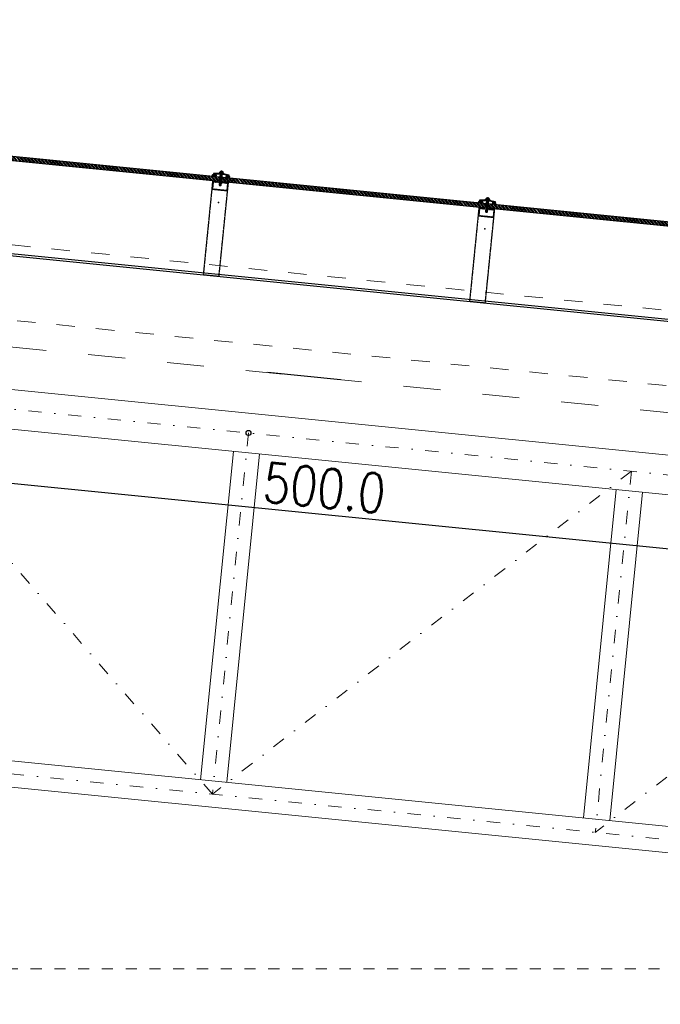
# Model space of a CAD drawing. Header units: millimetres. Extents: x 22865 to 60762, y -18816 to 15611.
# Tile 129 of 256: x 25262 to 25505, y 8562 to 8935. Entities that reach past the tile are written whole.
import ezdxf

# ---------------------------------------------------------------- set-up
doc = ezdxf.new("R2010")
doc.units = ezdxf.units.MM
for name, pattern in [('1_12', [3, 1, -1, 0, -1]), ('ACAD_ISO10W100', [18, 12, -3, 0, -3]), ('DASHED', [15, 7, -8]), ('DASHED2', [0.375, 0.25, -0.125])]:
    doc.linetypes.add(name, pattern=pattern)
for name, color, linetype in [('18lp', 1, 'DASHED2'), ('Hatch', 8, 'Continuous'), ('WYMIARY', 6, 'Continuous')]:
    doc.layers.add(name, color=color, linetype=linetype)
doc.layers.add('CIENKA', color=1, linetype='Continuous', lineweight=13)
doc.layers.add('projekt', color=6, linetype='Continuous', lineweight=9)
doc.layers.add('OSIE SCIAN', color=151, linetype='Continuous', lineweight=18, plot=False)
doc.styles.add('1-100', font='simplex.shx', dxfattribs={"width": 0.8, "height": 15})
doc.dimstyles.new('1-100', dxfattribs={"dimscale": 0.5, "dimtxt": 100, "dimasz": 1, "dimexe": 0.18, "dimexo": 0.0625, "dimgap": 5, "dimtad": 1, "dimdec": 1, "dimzin": 0, "dimdsep": 46, "dimtxsty": '1-100', "dimblk1": 'K', "dimblk2": 'K', "dimsah": 1, "dimcen": 0.09, "dimse1": 1, "dimse2": 1, "dimadec": 0, "dimazin": 0, "dimtfac": 1, "dimtdec": 1, "dimtofl": 0, "dimtmove": 0, "dimatfit": 3, "dimldrblk": 'K', "dimfxl": 0, "dimtolj": 1, "dimtzin": 0, "dimarcsym": 0})

# ---------------------------------------------------------------- blocks, each defined once
blk = doc.blocks.new('ŚRUBASAMOGWINT63')
for p, q in [((-8, 2.5), (8, 2.5)), ((-8, 2.5), (-8, 1.5)), ((-8, 1.5), (8, 1.5)), ((7.2, 1.5), (-7.2, 1.5)), ((-7.2, 1.5), (-7.1, 0)), ((-7.1, 0), (7.1, 0)), ((-3, 0), (-3, -44.7)), ((3, -44.1), (3, 0)), ((7.1, 0), (7.2, 1.5)), ((8, 1.5), (8, 2.5)), ((-3.7, -1.6), (3.7, -0.8)), ((-3.7, -3.4), (3.7, -2.6)), ((-3.7, -5.2), (3.7, -4.4)), ((-3.7, -7), (3.7, -6.2)), ((-3.7, -8.8), (3.7, -8)), ((-3.7, -10.6), (3.7, -9.8)), ((-3.7, -12.4), (3.7, -11.6)), ((-3.7, -14.2), (3.7, -13.4)), ((-3.7, -16), (3.7, -15.2)), ((-3.7, -17.8), (3.7, -17)), ((-3.7, -17.8), (3.7, -17)), ((-3.7, -19.6), (3.7, -18.8)), ((-3.7, -19.6), (3.7, -18.8)), ((-3.7, -21.4), (3.7, -20.6)), ((-3.7, -21.4), (3.7, -20.6)), ((-3.7, -23.2), (3.7, -22.4)), ((-3.7, -23.2), (3.7, -22.4)), ((-3.7, -25), (3.7, -24.2)), ((-3.7, -25), (3.7, -24.2)), ((-3.7, -26.8), (3.7, -26)), ((-3.7, -26.8), (3.7, -26)), ((-3.7, -28.6), (3.7, -27.8)), ((-3.7, -28.6), (3.7, -27.8)), ((-3.7, -30.4), (3.7, -29.6)), ((-3.7, -30.4), (3.7, -29.6)), ((-3.7, -32.2), (3.7, -31.4)), ((-3.7, -32.2), (3.7, -31.4)), ((-3.7, -34), (3.7, -33.2)), ((-3.7, -35.8), (3.7, -35)), ((-3.7, -37.6), (3.7, -36.8)), ((-3.7, -39.4), (3.7, -38.6)), ((-3.7, -41.2), (3.7, -40.4)), ((-3.7, -43), (3.7, -42.2)), ((-3.7, -44.8), (3.7, -44)), ((-3, -44.7), (-2, -46.5)), ((-2, -46.5), (2, -46.5)), ((3, -44.1), (2, -46.5))]:
    blk.add_line(p, q)
at = {"linetype": 'ACAD_ISO10W100'}
for p, q in [((-4.5, 7.5), (-4.5, 4.5)), ((-4.5, 4.5), (4.5, 4.5)), ((3.5, 8.5), (-3.5, 8.5)), ((-2.5, 7.5), (-2.5, 4.5)), ((0, 11.3), (0, -47)), ((2.5, 4.5), (2.5, 7.5)), ((4.5, 4.5), (4.5, 7.5))]:
    blk.add_line(p, q, dxfattribs=at)
blk.add_lwpolyline([(-6, 3.5), (6, 3.5), (6, 4.5), (-6, 4.5)], close=True)
blk.add_lwpolyline([(3, 3.4), (3, 3.5), (-3, 3.5), (-3, 3.4)])
for centre, radius, start, end in [((0, -29), 32.5, 75.75, 104.25), ((-3.5, 7.5), 1, 1.7244, 178.2756), ((0, 4.8), 3.71, 47.5736, 132.4264), ((3.5, 7.5), 1, 1.7244, 178.2756)]:
    blk.add_arc(centre, radius, start, end)
blk = doc.blocks.new('K')
for p, q in [((0, -19.11), (0, 19.11)), ((-19.11, 0), (19.11, 0))]:
    blk.add_line(p, q)
blk.add_circle((0, 0), 2.02)
blk = doc.blocks.new('*D537')
at = {"layer": 'WYMIARY', "color": 0, "lineweight": -2}
blk.add_line((25128.41, 8772.43), (25624.94, 8722.78), dxfattribs=at)
at = {"layer": 'WYMIARY', "color": 0, "linetype": 'ByBlock', "lineweight": -2, "xscale": 0.5, "yscale": 0.5, "zscale": 0.5}
for p, rotation in [((25127.92, 8772.48), 174.2894068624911), ((25625.43, 8722.73), 354.2894068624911)]:
    blk.add_blockref('K', p, dxfattribs=dict(at, rotation=rotation))
at = {"layer": 'WYMIARY', "color": 0, "ltscale": 0.2, "insert": (25377.67, 8757.55), "char_height": 15, "attachment_point": 5, "rotation": 354.2894, "style": '1-100'}
blk.add_mtext('\\A1;500.0', dxfattribs=at)
blk = doc.blocks.new('*D2030')
at = {"layer": 'projekt', "color": 0, "lineweight": -2, "ltscale": 0.2}
blk.add_line((27131.17, 11439.67), (23567.17, 11439.67), dxfattribs=at)
at = {"layer": 'projekt', "color": 0, "linetype": 'ByBlock', "lineweight": -2, "xscale": 0.5, "yscale": 0.5, "zscale": 0.5, "rotation": 180}
blk.add_blockref('K', (23566.67, 11439.67), dxfattribs=at)
at = {"layer": 'projekt', "color": 0, "linetype": 'ByBlock', "lineweight": -2, "xscale": 0.5, "yscale": 0.5, "zscale": 0.5}
blk.add_blockref('K', (27131.67, 11439.67), dxfattribs=at)
at = {"layer": 'projekt', "color": 0, "ltscale": 0.2, "insert": (25349.17, 11449.67), "char_height": 15, "attachment_point": 5, "style": '1-100'}
blk.add_mtext('\\A1;3565.0', dxfattribs=at)

msp = doc.modelspace()

# ---------------------------------------------------------------- hatches: boundary and pattern name
at = {"layer": 'Hatch'}
h = msp.add_hatch(dxfattribs=at)
h.set_pattern_fill('ANSI32', color=256, scale=0.1, angle=84.2894, style=0)
h.set_pattern_definition([(129.289407, (21018.9478, 5265.3213), (-0.73719433, -0.603159), []), (129.289407, (21018.9924, 5265.768), (-0.73719433, -0.603159), [])])
edge = h.paths.add_edge_path()
edge.add_line((25644, 8844.69), (25137.03, 8895.39))
edge.add_line((25137.03, 8895.39), (25136.87, 8893.84))
edge.add_line((25136.87, 8893.84), (25643.84, 8843.14))
h = msp.add_hatch(color=256, dxfattribs=at)
h.paths.add_polyline_path([(25336.14, 8876.36, -1), (25336.2, 8876.35), (25336.17, 8876.09, -1), (25336.11, 8876.09)], flags=16)
h.paths.add_polyline_path([(25335.42, 8876.41), (25335.44, 8876.41, -0.321406), (25335.49, 8876.37), (25335.54, 8876.16, 0.321406), (25335.58, 8876.13), (25335.6, 8876.12, 0.264673), (25335.64, 8876.1), (25335.98, 8876.06), (25335.99, 8876.09, 0.380796), (25336.04, 8876.13), (25336.05, 8876.25), (25335.94, 8876.27), (25335.99, 8876.35, -0.198912), (25336.01, 8876.38), (25336.15, 8876.49, -0.414214), (25336.22, 8876.49), (25336.33, 8876.35, -0.198912), (25336.34, 8876.31), (25336.37, 8876.22), (25336.27, 8876.23), (25336.25, 8876.11, 0.331936), (25336.29, 8876.06), (25336.28, 8876.03), (25336.63, 8876, 0.264673), (25336.68, 8876.02), (25336.69, 8876.01, -0.414214), (25336.73, 8875.96), (25336.72, 8875.83, -0.198912), (25336.7, 8875.8), (25336.55, 8875.68, -0.048615), (25336.53, 8875.66), (25336.42, 8875.67), (25336.51, 8875.75, 0.668179), (25336.48, 8875.83), (25336.24, 8875.86, 0.198912), (25336.2, 8875.85), (25336.06, 8875.73, -0.081015), (25336.04, 8875.71), (25335.92, 8875.72), (25336.01, 8875.8, 0.668179), (25335.99, 8875.88), (25335.54, 8875.93, 0.198912), (25335.51, 8875.92), (25335.23, 8875.77)])
h.paths.add_polyline_path([(25335.92, 8875.72), (25336.04, 8875.71, -0.222462), (25335.99, 8875.69), (25335.9, 8875.7)])
h.paths.add_polyline_path([(25336.42, 8875.67), (25336.53, 8875.66, -0.096078), (25336.49, 8875.64), (25336.39, 8875.65)])
h.paths.add_polyline_path([(25335.6, 8876.12), (25335.98, 8876.09, 0.028865), (25335.99, 8876.09), (25335.98, 8876.06), (25335.64, 8876.1, -0.264673)], flags=16)
h.paths.add_polyline_path([(25336.29, 8876.06, 0.072333), (25336.3, 8876.05), (25336.68, 8876.02, -0.264673), (25336.63, 8876), (25336.28, 8876.03)], flags=16)
h = msp.add_hatch(color=256, dxfattribs=at)
h.paths.add_polyline_path([(25339.39, 8876.71), (25338.67, 8876.79), (25338.66, 8876.64), (25339.36, 8876.57)])
h.paths.add_polyline_path([(25338.67, 8876.79), (25337.95, 8876.86), (25337.95, 8876.71), (25338.36, 8876.67), (25338.66, 8876.64)])
h = msp.add_hatch(color=256, dxfattribs=at)
h.paths.add_polyline_path([(25339.39, 8876.71), (25338.67, 8876.79), (25338.66, 8876.64), (25339.36, 8876.57)])
h.paths.add_polyline_path([(25338.67, 8876.79), (25337.95, 8876.86), (25337.95, 8876.71), (25338.36, 8876.67), (25338.66, 8876.64)])
h = msp.add_hatch(color=256, dxfattribs=at)
h.paths.add_polyline_path([(25339.39, 8876.71), (25338.67, 8876.79), (25338.66, 8876.64), (25339.36, 8876.57)])
h.paths.add_polyline_path([(25338.67, 8876.79), (25337.95, 8876.86), (25337.95, 8876.71), (25338.36, 8876.67), (25338.66, 8876.64)])
h = msp.add_hatch(color=256, dxfattribs=at)
h.paths.add_polyline_path([(25341.05, 8875.71, 1), (25340.99, 8875.71), (25340.96, 8875.45, 1), (25341.02, 8875.44)], flags=16)
h.paths.add_polyline_path([(25341.76, 8875.61), (25341.74, 8875.61, 0.321406), (25341.69, 8875.58), (25341.6, 8875.4, -0.321406), (25341.55, 8875.37), (25341.54, 8875.37, -0.264673), (25341.49, 8875.35), (25341.14, 8875.38), (25341.15, 8875.41, -0.380796), (25341.11, 8875.46), (25341.12, 8875.59), (25341.22, 8875.58), (25341.19, 8875.66, 0.198912), (25341.18, 8875.7), (25341.07, 8875.84, 0.414214), (25341, 8875.85), (25340.86, 8875.73, 0.198912), (25340.84, 8875.7), (25340.8, 8875.62), (25340.9, 8875.61), (25340.89, 8875.48, -0.331936), (25340.85, 8875.44), (25340.84, 8875.41), (25340.5, 8875.45, -0.264673), (25340.46, 8875.48), (25340.44, 8875.48, 0.414214), (25340.39, 8875.43), (25340.38, 8875.3, 0.198912), (25340.39, 8875.27), (25340.51, 8875.12, 0.048615), (25340.53, 8875.1), (25340.64, 8875.09), (25340.56, 8875.18, -0.668179), (25340.61, 8875.26), (25340.85, 8875.24, -0.198912), (25340.89, 8875.22), (25341.01, 8875.07, 0.081015), (25341.02, 8875.05), (25341.14, 8875.04), (25341.06, 8875.13, -0.668179), (25341.1, 8875.21), (25341.55, 8875.17, -0.198912), (25341.58, 8875.15), (25341.83, 8874.95)])
h.paths.add_polyline_path([(25341.14, 8875.04), (25341.02, 8875.05, 0.222462), (25341.06, 8875.02), (25341.16, 8875.01)])
h.paths.add_polyline_path([(25340.64, 8875.09), (25340.53, 8875.1, 0.096078), (25340.57, 8875.07), (25340.66, 8875.06)])
h.paths.add_polyline_path([(25341.54, 8875.37), (25341.15, 8875.41, -0.028865), (25341.15, 8875.41), (25341.14, 8875.38), (25341.49, 8875.35, 0.264673)], flags=16)
h.paths.add_polyline_path([(25340.85, 8875.44, -0.072333), (25340.83, 8875.44), (25340.46, 8875.48, 0.264673), (25340.5, 8875.45), (25340.84, 8875.41)], flags=16)
h = msp.add_hatch(dxfattribs=at)
h.set_pattern_fill('ANSI31', color=256, angle=354.2894, style=0)
h.set_pattern_definition([(39.289407, (28737.56744, 6903.76997), (-0.0791547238, 0.0967446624), [])])
h.paths.add_polyline_path([(25341.32, 8873.09), (25340.45, 8873.18), (25338.18, 8873.4), (25338.16, 8873.21), (25341.1, 8872.91), (25340.84, 8870.32), (25335.27, 8870.88), (25335.52, 8873.47), (25337.56, 8873.27), (25337.58, 8873.46), (25335.35, 8873.69), (25335.05, 8870.7), (25341.02, 8870.11)])
h = msp.add_hatch(color=256, dxfattribs=at)
h.paths.add_polyline_path([(25440.23, 8866.63), (25439.51, 8866.7), (25439.49, 8866.55), (25440.2, 8866.48)])
h.paths.add_polyline_path([(25439.51, 8866.7), (25438.79, 8866.77), (25438.78, 8866.62), (25439.19, 8866.58), (25439.49, 8866.55)])
h = msp.add_hatch(color=256, dxfattribs=at)
h.paths.add_polyline_path([(25440.23, 8866.63), (25439.51, 8866.7), (25439.49, 8866.55), (25440.2, 8866.48)])
h.paths.add_polyline_path([(25439.51, 8866.7), (25438.79, 8866.77), (25438.78, 8866.62), (25439.19, 8866.58), (25439.49, 8866.55)])
h = msp.add_hatch(color=256, dxfattribs=at)
h.paths.add_polyline_path([(25440.23, 8866.63), (25439.51, 8866.7), (25439.49, 8866.55), (25440.2, 8866.48)])
h.paths.add_polyline_path([(25439.51, 8866.7), (25438.79, 8866.77), (25438.78, 8866.62), (25439.19, 8866.58), (25439.49, 8866.55)])
h = msp.add_hatch(dxfattribs=at)
h.set_pattern_fill('ANSI31', color=256, angle=354.2894, style=0)
h.set_pattern_definition([(39.289407, (28838.4045, 6893.68627), (-0.0791547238, 0.0967446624), [])])
h.paths.add_polyline_path([(25442.15, 8863.01), (25441.28, 8863.09), (25439.02, 8863.32), (25439, 8863.12), (25441.93, 8862.83), (25441.67, 8860.24), (25436.1, 8860.8), (25436.36, 8863.39), (25438.4, 8863.18), (25438.42, 8863.38), (25436.18, 8863.6), (25435.88, 8860.62), (25441.85, 8860.02)])
h = msp.add_hatch(color=256, dxfattribs=at)
h.paths.add_polyline_path([(25436.98, 8866.28, -1), (25437.04, 8866.27), (25437.01, 8866, -1), (25436.95, 8866.01)], flags=16)
h.paths.add_polyline_path([(25436.26, 8866.32), (25436.28, 8866.32, -0.321406), (25436.33, 8866.28), (25436.37, 8866.08, 0.321406), (25436.42, 8866.04), (25436.43, 8866.04, 0.264673), (25436.47, 8866.01), (25436.82, 8865.98), (25436.82, 8866, 0.380796), (25436.87, 8866.05), (25436.89, 8866.17), (25436.78, 8866.18), (25436.83, 8866.26, -0.198912), (25436.85, 8866.3), (25436.98, 8866.41, -0.414214), (25437.05, 8866.4), (25437.17, 8866.26, -0.198912), (25437.18, 8866.23), (25437.21, 8866.14), (25437.1, 8866.15), (25437.09, 8866.02, 0.331936), (25437.12, 8865.97), (25437.12, 8865.95), (25437.47, 8865.91, 0.264673), (25437.51, 8865.93), (25437.52, 8865.93, -0.414214), (25437.57, 8865.88), (25437.56, 8865.75, -0.198912), (25437.54, 8865.71), (25437.39, 8865.59, -0.048615), (25437.37, 8865.58), (25437.26, 8865.59), (25437.35, 8865.66, 0.668179), (25437.32, 8865.75), (25437.08, 8865.77, 0.198912), (25437.04, 8865.76), (25436.89, 8865.64, -0.081015), (25436.88, 8865.62), (25436.76, 8865.64), (25436.85, 8865.71, 0.668179), (25436.82, 8865.8), (25436.38, 8865.84, 0.198912), (25436.34, 8865.83), (25436.07, 8865.69)])
h.paths.add_polyline_path([(25436.76, 8865.64), (25436.88, 8865.62, -0.222462), (25436.83, 8865.61), (25436.73, 8865.62)])
h.paths.add_polyline_path([(25437.26, 8865.59), (25437.37, 8865.58, -0.096078), (25437.32, 8865.56), (25437.23, 8865.57)])
h.paths.add_polyline_path([(25436.43, 8866.04), (25436.82, 8866, 0.028865), (25436.82, 8866), (25436.82, 8865.98), (25436.47, 8866.01, -0.264673)], flags=16)
h.paths.add_polyline_path([(25437.12, 8865.97, 0.072333), (25437.14, 8865.97), (25437.51, 8865.93, -0.264673), (25437.47, 8865.91), (25437.12, 8865.95)], flags=16)
h = msp.add_hatch(color=256, dxfattribs=at)
h.paths.add_polyline_path([(25441.89, 8865.62, 1), (25441.83, 8865.63), (25441.8, 8865.36, 1), (25441.86, 8865.36)], flags=16)
h.paths.add_polyline_path([(25442.6, 8865.53), (25442.58, 8865.53, 0.321406), (25442.53, 8865.5), (25442.44, 8865.31, -0.321406), (25442.39, 8865.28), (25442.37, 8865.28, -0.264673), (25442.33, 8865.26), (25441.98, 8865.3), (25441.98, 8865.32, -0.380796), (25441.94, 8865.38), (25441.96, 8865.5), (25442.06, 8865.49), (25442.03, 8865.58, 0.198912), (25442.02, 8865.62), (25441.91, 8865.75, 0.414214), (25441.84, 8865.76), (25441.7, 8865.65, 0.198912), (25441.68, 8865.62), (25441.63, 8865.53), (25441.74, 8865.52), (25441.72, 8865.4, -0.331936), (25441.68, 8865.36), (25441.68, 8865.33), (25441.33, 8865.36, -0.264673), (25441.29, 8865.39), (25441.28, 8865.39, 0.414214), (25441.23, 8865.35), (25441.21, 8865.22, 0.198912), (25441.22, 8865.18), (25441.35, 8865.04, 0.048615), (25441.36, 8865.02), (25441.48, 8865), (25441.4, 8865.09, -0.668179), (25441.44, 8865.18), (25441.69, 8865.15, -0.198912), (25441.72, 8865.13), (25441.84, 8864.99, 0.081015), (25441.85, 8864.97), (25441.97, 8864.95), (25441.9, 8865.05, -0.668179), (25441.94, 8865.13), (25442.39, 8865.08, -0.198912), (25442.42, 8865.06), (25442.66, 8864.86)])
h.paths.add_polyline_path([(25441.97, 8864.95), (25441.85, 8864.97, 0.222462), (25441.9, 8864.94), (25441.99, 8864.93)])
h.paths.add_polyline_path([(25441.48, 8865), (25441.36, 8865.02, 0.096078), (25441.41, 8864.99), (25441.5, 8864.98)])
h.paths.add_polyline_path([(25442.37, 8865.28), (25441.99, 8865.32, -0.028865), (25441.98, 8865.32), (25441.98, 8865.3), (25442.33, 8865.26, 0.264673)], flags=16)
h.paths.add_polyline_path([(25441.68, 8865.36, -0.072333), (25441.67, 8865.35), (25441.29, 8865.39, 0.264673), (25441.33, 8865.36), (25441.68, 8865.33)], flags=16)

# ---------------------------------------------------------------- linework, layer by layer
at = {"color": 2}
for p, q in [((25338.93, 8876.41), (25338.34, 8876.47)), ((25439.77, 8866.33), (25439.17, 8866.39))]:
    msp.add_line(p, q, dxfattribs=at)
at = {"color": 251}
for p in [(25337.56, 8865.73), (25337.56, 8865.73), (25337.56, 8865.73), (25337.56, 8865.73), (25438.4, 8855.65), (25438.4, 8855.65), (25438.4, 8855.65), (25438.4, 8855.65)]:
    msp.add_point(p, dxfattribs=at)
at = {"color": 2}
for p in [(25337.56, 8865.73), (25337.56, 8865.73), (25438.4, 8855.65), (25438.4, 8855.65)]:
    msp.add_point(p, dxfattribs=at)
at = {"layer": '18lp', "ltscale": 0.7}
for points in [[(25335.37, 8873.99), (25331.81, 8838.34), (25337.78, 8837.74), (25341.35, 8873.39)], [(25436.21, 8863.9), (25432.65, 8828.26), (25438.62, 8827.66), (25442.18, 8863.3)]]:
    msp.add_lwpolyline(points, dxfattribs=at)
at = {"layer": 'CIENKA', "color": 251, "linetype": 'DASHED'}
for p, q in [((26266.43, 8748.9), (24466.43, 8928.9)), ((25641.43, 8782.9), (25068.43, 8840.2))]:
    msp.add_line(p, q, dxfattribs=at)
at = {"layer": 'CIENKA', "color": 9}
for p, q in [((26256.43, 8680.08), (24466.43, 8859.08)), ((25628.95, 8757.9), (25131.43, 8807.65)), ((25343.21, 8771.4), (25330.77, 8647.02)), ((25353.16, 8770.4), (25340.72, 8646.02)), ((25488.21, 8756.9), (25475.77, 8632.52)), ((25498.16, 8755.9), (25485.72, 8631.52)), ((26058.77, 8574.22), (24612.72, 8718.82)), ((26061.73, 8563.87), (24607.78, 8709.27))]:
    msp.add_line(p, q, dxfattribs=at)
at = {"layer": 'CIENKA', "color": 251, "linetype": 'DASHED', "ltscale": 0.6}
msp.add_line((25068.43, 8575.4), (25641.43, 8575.4), dxfattribs=at)
at = {"layer": 'Hatch', "color": 6}
msp.add_lwpolyline([(25644, 8844.69), (25137.03, 8895.39), (25136.87, 8893.84), (25643.84, 8843.14)], dxfattribs=at)
at = {"layer": 'Hatch'}
for points in [[(25336.3, 8876.05), (25336.69, 8876.01, -0.414214), (25336.73, 8875.96), (25336.72, 8875.83, -0.198912), (25336.7, 8875.8), (25336.55, 8875.68, -0.145371), (25336.49, 8875.64), (25336.39, 8875.65), (25336.51, 8875.75, 0.668179), (25336.48, 8875.83), (25336.24, 8875.86, 0.198912), (25336.2, 8875.85), (25336.06, 8875.73, -0.319425), (25335.99, 8875.69), (25335.9, 8875.7), (25336.01, 8875.8, 0.668179), (25335.99, 8875.88), (25335.54, 8875.93, 0.198912), (25335.51, 8875.92), (25335.23, 8875.77), (25335.42, 8876.41), (25335.44, 8876.41, -0.321406), (25335.49, 8876.37), (25335.54, 8876.16, 0.321406), (25335.58, 8876.13), (25335.98, 8876.09, 0.414214), (25336.04, 8876.13), (25336.05, 8876.25), (25335.94, 8876.27), (25335.99, 8876.35, -0.198912), (25336.01, 8876.38), (25336.15, 8876.49, -0.414214), (25336.22, 8876.49), (25336.33, 8876.35, -0.198912), (25336.34, 8876.31), (25336.37, 8876.22), (25336.27, 8876.23), (25336.25, 8876.11, 0.414214)], [(25336.14, 8876.36, -1), (25336.2, 8876.35), (25336.2, 8876.35), (25336.17, 8876.09, -1), (25336.11, 8876.09)], [(25340.83, 8875.44), (25340.44, 8875.48, 0.414214), (25340.39, 8875.43), (25340.38, 8875.3, 0.198912), (25340.39, 8875.27), (25340.51, 8875.12, 0.145371), (25340.57, 8875.07), (25340.66, 8875.06), (25340.56, 8875.18, -0.668179), (25340.61, 8875.26), (25340.85, 8875.24, -0.198912), (25340.89, 8875.22), (25341.01, 8875.07, 0.319425), (25341.07, 8875.02), (25341.16, 8875.01), (25341.06, 8875.13, -0.668179), (25341.1, 8875.21), (25341.55, 8875.17, -0.198912), (25341.58, 8875.15), (25341.83, 8874.95), (25341.76, 8875.61), (25341.74, 8875.61, 0.321406), (25341.69, 8875.58), (25341.6, 8875.4, -0.321406), (25341.55, 8875.37), (25341.15, 8875.41, -0.414214), (25341.11, 8875.46), (25341.12, 8875.59), (25341.22, 8875.58), (25341.19, 8875.66, 0.198912), (25341.18, 8875.7), (25341.07, 8875.84, 0.414214), (25341, 8875.85), (25340.86, 8875.73, 0.198912), (25340.84, 8875.7), (25340.8, 8875.62), (25340.9, 8875.61), (25340.89, 8875.48, -0.414214)], [(25341.05, 8875.71, 1), (25340.99, 8875.71), (25340.99, 8875.71), (25340.96, 8875.45, 1), (25341.02, 8875.44)], [(25437.14, 8865.97), (25437.52, 8865.93, -0.414214), (25437.57, 8865.88), (25437.56, 8865.75, -0.198912), (25437.54, 8865.71), (25437.39, 8865.59, -0.145371), (25437.32, 8865.56), (25437.23, 8865.57), (25437.35, 8865.66, 0.668179), (25437.32, 8865.75), (25437.08, 8865.77, 0.198912), (25437.04, 8865.76), (25436.89, 8865.64, -0.319425), (25436.83, 8865.61), (25436.73, 8865.62), (25436.85, 8865.71, 0.668179), (25436.82, 8865.8), (25436.38, 8865.84, 0.198912), (25436.34, 8865.83), (25436.07, 8865.69), (25436.26, 8866.32), (25436.28, 8866.32, -0.321406), (25436.33, 8866.28), (25436.37, 8866.08, 0.321406), (25436.42, 8866.04), (25436.82, 8866, 0.414214), (25436.87, 8866.05), (25436.89, 8866.17), (25436.78, 8866.18), (25436.83, 8866.26, -0.198912), (25436.85, 8866.3), (25436.98, 8866.41, -0.414214), (25437.05, 8866.4), (25437.17, 8866.26, -0.198912), (25437.18, 8866.23), (25437.21, 8866.14), (25437.1, 8866.15), (25437.09, 8866.02, 0.414214)], [(25436.98, 8866.28, -1), (25437.04, 8866.27), (25437.04, 8866.27), (25437.01, 8866, -1), (25436.95, 8866.01)], [(25441.67, 8865.35), (25441.28, 8865.39, 0.414214), (25441.23, 8865.35), (25441.21, 8865.22, 0.198912), (25441.22, 8865.18), (25441.35, 8865.04, 0.145371), (25441.41, 8864.99), (25441.5, 8864.98), (25441.4, 8865.09, -0.668179), (25441.44, 8865.18), (25441.69, 8865.15, -0.198912), (25441.72, 8865.13), (25441.84, 8864.99, 0.319425), (25441.9, 8864.94), (25441.99, 8864.93), (25441.9, 8865.05, -0.668179), (25441.94, 8865.13), (25442.39, 8865.08, -0.198912), (25442.42, 8865.06), (25442.66, 8864.86), (25442.6, 8865.53), (25442.58, 8865.53, 0.321406), (25442.53, 8865.5), (25442.44, 8865.31, -0.321406), (25442.39, 8865.28), (25441.99, 8865.32, -0.414214), (25441.94, 8865.38), (25441.96, 8865.5), (25442.06, 8865.49), (25442.03, 8865.58, 0.198912), (25442.02, 8865.62), (25441.91, 8865.75, 0.414214), (25441.84, 8865.76), (25441.7, 8865.65, 0.198912), (25441.68, 8865.62), (25441.63, 8865.53), (25441.74, 8865.52), (25441.72, 8865.4, -0.414214)], [(25441.89, 8865.62, 1), (25441.83, 8865.63), (25441.83, 8865.63), (25441.8, 8865.36, 1), (25441.86, 8865.36)]]:
    msp.add_lwpolyline(points, format="xyb", close=True, dxfattribs=at)
for points in [[(25338.36, 8876.67), (25337.91, 8876.71), (25335.68, 8876.64, 0.375902), (25335.64, 8876.59), (25335.58, 8875.99, 0.414214), (25335.62, 8875.94), (25335.97, 8875.9), (25335.99, 8876.1), (25335.84, 8876.11, -0.414214), (25335.79, 8876.17), (25335.82, 8876.4, -0.375902), (25335.87, 8876.44), (25336.47, 8876.46, -0.453592), (25336.52, 8876.41), (25336.49, 8876.1, -0.414214), (25336.44, 8876.05), (25336.29, 8876.07), (25336.27, 8875.87), (25336.62, 8875.84, 0.414214), (25336.67, 8875.88), (25336.72, 8876.43, -0.375902), (25336.77, 8876.47), (25337.92, 8876.51), (25338.34, 8876.47)], [(25338.93, 8876.41), (25339.36, 8876.37), (25340.47, 8876.1, -0.375902), (25340.51, 8876.05), (25340.45, 8875.5, 0.414214), (25340.5, 8875.45), (25340.84, 8875.41), (25340.86, 8875.61), (25340.71, 8875.63, -0.414214), (25340.67, 8875.68), (25340.7, 8875.99, -0.453592), (25340.76, 8876.03), (25341.35, 8875.9, -0.375902), (25341.39, 8875.84), (25341.37, 8875.61, -0.414214), (25341.31, 8875.57), (25341.16, 8875.58), (25341.14, 8875.38), (25341.49, 8875.35, 0.414214), (25341.55, 8875.39), (25341.61, 8876, 0.375902), (25341.57, 8876.05), (25339.4, 8876.56), (25338.95, 8876.61)], [(25439.19, 8866.58), (25438.75, 8866.63), (25436.52, 8866.55, 0.375902), (25436.47, 8866.51), (25436.41, 8865.91, 0.414214), (25436.46, 8865.85), (25436.81, 8865.82), (25436.83, 8866.02), (25436.68, 8866.03, -0.414214), (25436.63, 8866.09), (25436.65, 8866.32, -0.375902), (25436.7, 8866.36), (25437.31, 8866.38, -0.453592), (25437.36, 8866.33), (25437.33, 8866.02, -0.414214), (25437.27, 8865.97), (25437.12, 8865.99), (25437.1, 8865.79), (25437.45, 8865.75, 0.414214), (25437.51, 8865.8), (25437.56, 8866.35, -0.375902), (25437.61, 8866.39), (25438.75, 8866.43), (25439.17, 8866.39)], [(25439.77, 8866.33), (25440.19, 8866.28), (25441.3, 8866.02, -0.375902), (25441.34, 8865.97), (25441.29, 8865.42, 0.414214), (25441.33, 8865.36), (25441.68, 8865.33), (25441.7, 8865.53), (25441.55, 8865.54, -0.414214), (25441.51, 8865.6), (25441.54, 8865.91, -0.453592), (25441.6, 8865.95), (25442.19, 8865.81, -0.375902), (25442.23, 8865.76), (25442.2, 8865.53, -0.414214), (25442.15, 8865.48), (25442, 8865.5), (25441.98, 8865.3), (25442.33, 8865.26, 0.414214), (25442.38, 8865.31), (25442.44, 8865.91, 0.375902), (25442.4, 8865.97), (25440.24, 8866.48), (25439.79, 8866.52)]]:
    msp.add_lwpolyline(points, format="xyb", dxfattribs=at)
at = {"layer": 'Hatch', "color": 2}
for points in [[(25337.58, 8873.46), (25335.35, 8873.69), (25335.05, 8870.7), (25341.02, 8870.11), (25341.32, 8873.09), (25338.18, 8873.4)], [(25337.56, 8873.27), (25335.52, 8873.47), (25335.27, 8870.88), (25340.84, 8870.32), (25341.1, 8872.91), (25338.16, 8873.21)], [(25438.42, 8863.38), (25436.18, 8863.6), (25435.88, 8860.62), (25441.85, 8860.02), (25442.15, 8863.01), (25439.02, 8863.32)], [(25438.4, 8863.18), (25436.36, 8863.39), (25436.1, 8860.8), (25441.67, 8860.24), (25441.93, 8862.83), (25439, 8863.12)]]:
    msp.add_lwpolyline(points, dxfattribs=at)
at = {"layer": 'Hatch'}
for points in [[(25634.18, 8808.72), (25136.52, 8858.48), (25136.44, 8857.69), (25138.36, 8857.49)], [(25640.12, 8807.32), (25138.36, 8857.49)]]:
    msp.add_lwpolyline(points, dxfattribs=at)
at = {"layer": 'OSIE SCIAN', "color": 250, "linetype": '1_12', "lineweight": 15, "ltscale": 5}
for p, q in [((26232.18, 8690.04), (24467.18, 8866.54)), ((25335.25, 8641.55), (25203.93, 8792.86)), ((25348.93, 8778.36), (25335.25, 8641.55)), ((25493.93, 8763.86), (25335.25, 8641.55)), ((25493.93, 8763.86), (25480.25, 8627.05)), ((25638.93, 8749.36), (25480.25, 8627.05)), ((26060.25, 8569.05), (24610.25, 8714.05))]:
    msp.add_line(p, q, dxfattribs=at)
at = {"layer": 'projekt', "color": 1, "linetype": 'DASHED', "lineweight": 15, "ltscale": 2}
msp.add_line((25630.54, 8773.82), (25132.88, 8823.59), dxfattribs=at)
at = {"layer": 'WYMIARY'}
msp.add_line((25383.75, 8798.5), (25356.26, 8801.25), dxfattribs=at)
msp.add_circle((25348.93, 8778.36), 0.955, dxfattribs=at)

# ---------------------------------------------------------------- block references
at = {"layer": 'Hatch', "xscale": -0.1, "yscale": 0.1, "zscale": 0.1, "rotation": 354.2894068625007}
for p in [(25338.66, 8876.64), (25439.49, 8866.55)]:
    msp.add_blockref('ŚRUBASAMOGWINT63', p, dxfattribs=at)

# ---------------------------------------------------------------- dimensions: what is measured, and where the dimension line sits
at = {"layer": 'projekt', "color": 5, "ltscale": 0.2}
dim = msp.add_linear_dim(base=(23566.67, 11439.67), p1=(27131.67, 6344.06), p2=(23566.67, 6344.06), dimstyle='1-100', dxfattribs=at)
dim.commit()
dim.dimension.update_dxf_attribs({"geometry": '*D2030', "text_midpoint": (25349.17, 11449.67)})
at = {"layer": 'WYMIARY'}
dim = msp.add_aligned_dim(p1=(25132.23, 8815.6), p2=(25629.75, 8765.85), distance=-43.34, dimstyle='1-100', override={"dimtxsty": '1-100', "dimldrblk": 'K'}, dxfattribs=at)
dim.commit()
dim.dimension.update_dxf_attribs({"geometry": '*D537', "text_midpoint": (25377.67, 8757.55)})

doc.saveas('drawing.dxf')
